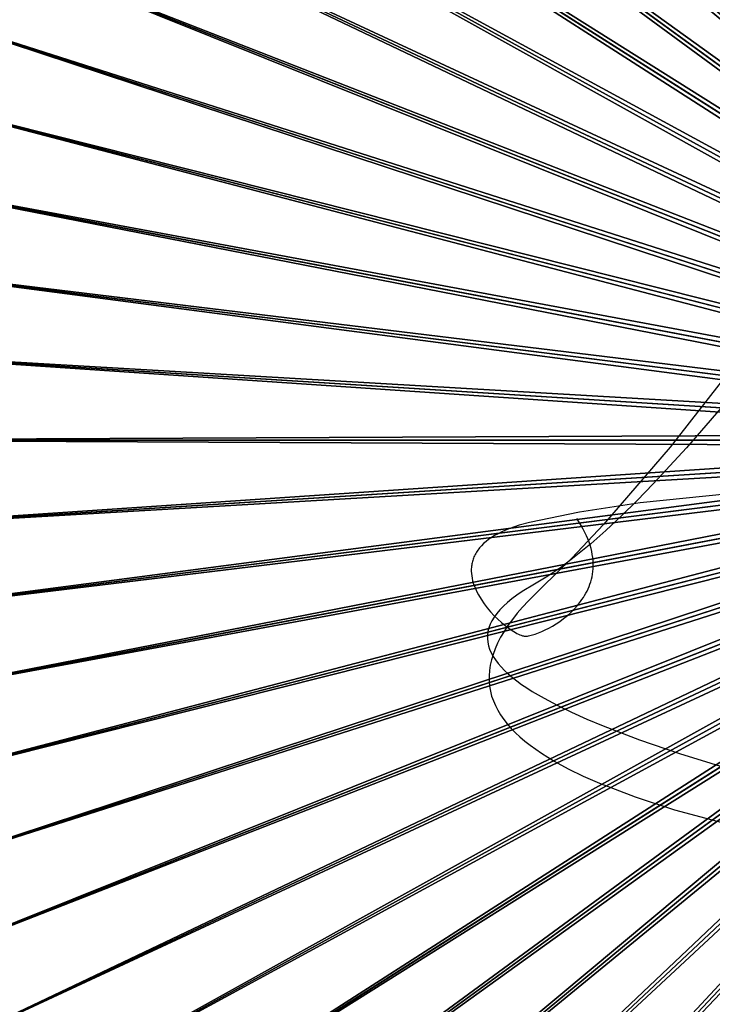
# Model space of a CAD drawing. Header units: millimetres. Extents: x -38.8 to 49.8, y -3.5 to 19.4.
# Tile 202 of 256: x -5.9 to -4.4, y -1.3 to 0.9. Entities that reach past the tile are written whole.
import ezdxf

# ---------------------------------------------------------------- set-up
doc = ezdxf.new("R2010")
doc.units = ezdxf.units.MM
doc.layers.get('0').update_dxf_attribs({"true_color": 0x5890e1})

msp = doc.modelspace()

# ---------------------------------------------------------------- linework, layer by layer
at = {"color": 34, "true_color": 0xb1581b}
for points in [[(-4.1701, 0.3965, -24.6856), (-4.492, -0.0154, -24.5329), (-4.6416, -0.1887, -24.4566), (-4.7124, -0.2639, -24.4186), (-4.7802, -0.3304, -24.3805), (-4.8096, -0.3595, -24.3623), (-4.8226, -0.3737, -24.3532), (-4.8346, -0.3877, -24.344), (-4.8454, -0.4014, -24.3349), (-4.8552, -0.415, -24.3257), (-4.864, -0.4283, -24.3165), (-4.8717, -0.4415, -24.3073), (-4.8784, -0.4544, -24.2981), (-4.884, -0.4671, -24.2889), (-4.8887, -0.4797, -24.2796), (-4.8924, -0.492, -24.2704), (-4.8951, -0.5041, -24.2611), (-4.8969, -0.5161, -24.2518), (-4.8977, -0.5278, -24.2425), (-4.8976, -0.5394, -24.2332), (-4.8965, -0.5508, -24.2239), (-4.8946, -0.562, -24.2146), (-4.8918, -0.573, -24.2052), (-4.888, -0.5838, -24.1959), (-4.8835, -0.5945, -24.1865), (-4.878, -0.605, -24.1771), (-4.8718, -0.6153, -24.1677), (-4.8647, -0.6255, -24.1583), (-4.8568, -0.6355, -24.1489), (-4.8481, -0.6454, -24.1395), (-4.8386, -0.6551, -24.1301), (-4.8284, -0.6646, -24.1207), (-4.8174, -0.674, -24.1112), (-4.8056, -0.6832, -24.1018), (-4.7799, -0.7013, -24.0828), (-4.7515, -0.7188, -24.0638), (-4.7203, -0.7358, -24.0448), (-4.6865, -0.7522, -24.0258), (-4.6502, -0.7682, -24.0067), (-4.5706, -0.7987, -23.9684), (-4.4824, -0.8276, -23.93), (-4.2833, -0.881, -23.853)], [(-4.3784, 0.0718, -28.319), (-4.4554, -0.0169, -28.2849), (-4.5299, -0.0978, -28.2466), (-4.5661, -0.135, -28.2258), (-4.6016, -0.1699, -28.2038), (-4.6362, -0.2023, -28.1805), (-4.67, -0.2321, -28.1559), (-4.7029, -0.2592, -28.1298), (-4.7349, -0.2833, -28.1024), (-4.7659, -0.3045, -28.0735), (-4.781, -0.3139, -28.0584), (-4.7958, -0.3225, -28.043), (-4.8234, -0.3391, -28.0117), (-4.8355, -0.3473, -27.9964), (-4.8466, -0.3555, -27.9812), (-4.8566, -0.3637, -27.9662), (-4.8656, -0.3719, -27.9515), (-4.8735, -0.38, -27.9369), (-4.8804, -0.3881, -27.9224), (-4.8863, -0.3962, -27.9082), (-4.8912, -0.4043, -27.8941), (-4.8952, -0.4124, -27.8802), (-4.8981, -0.4204, -27.8665), (-4.9001, -0.4284, -27.853), (-4.9012, -0.4364, -27.8396), (-4.9014, -0.4444, -27.8263), (-4.9006, -0.4524, -27.8133), (-4.8989, -0.4603, -27.8004), (-4.8963, -0.4683, -27.7876), (-4.8929, -0.4762, -27.775), (-4.8886, -0.4841, -27.7626), (-4.8835, -0.492, -27.7503), (-4.8775, -0.4999, -27.7382), (-4.8707, -0.5077, -27.7262), (-4.863, -0.5156, -27.7143), (-4.8546, -0.5234, -27.7026), (-4.8454, -0.5313, -27.691), (-4.8355, -0.5391, -27.6796), (-4.8247, -0.5469, -27.6683), (-4.8133, -0.5547, -27.6571), (-4.8011, -0.5625, -27.646), (-4.7745, -0.578, -27.6243), (-4.7452, -0.5936, -27.6031), (-4.7132, -0.6091, -27.5824), (-4.6787, -0.6245, -27.5621), (-4.6417, -0.64, -27.5422), (-4.5608, -0.6709, -27.5037), (-4.4714, -0.7018, -27.4667), (-4.2702, -0.7636, -27.3967)]]:
    msp.add_polyline3d(points, dxfattribs=at)
at = {"color": 18, "true_color": 0x000000}
for points in [[(-4.2134, -0.105, -24.3774), (-4.5593, -0.1407, -24.3766), (-4.6954, -0.1615, -24.3764), (-4.8069, -0.1844, -24.3763), (-4.8304, -0.1907, -24.3763), (-4.8511, -0.1977, -24.3764), (-4.8606, -0.2015, -24.3764), (-4.8693, -0.2054, -24.3764), (-4.8775, -0.2094, -24.3765), (-4.8851, -0.2136, -24.3765), (-4.8921, -0.2179, -24.3765), (-4.8985, -0.2224, -24.3766), (-4.9044, -0.2269, -24.3767), (-4.9097, -0.2316, -24.3767), (-4.9146, -0.2363, -24.3768), (-4.9189, -0.2412, -24.3768), (-4.9208, -0.2436, -24.3769), (-4.9227, -0.2461, -24.3769), (-4.9244, -0.2486, -24.3769), (-4.926, -0.2511, -24.377), (-4.9275, -0.2537, -24.377), (-4.9289, -0.2562, -24.3771), (-4.9302, -0.2588, -24.3771), (-4.9313, -0.2614, -24.3771), (-4.9324, -0.264, -24.3772), (-4.9333, -0.2666, -24.3772), (-4.9342, -0.2692, -24.3773), (-4.9349, -0.2718, -24.3773), (-4.9356, -0.2745, -24.3773), (-4.9361, -0.2771, -24.3774), (-4.9365, -0.2798, -24.3774), (-4.9369, -0.2824, -24.3775), (-4.9371, -0.2851, -24.3775), (-4.9373, -0.2878, -24.3776), (-4.9374, -0.2905, -24.3776), (-4.9374, -0.2932, -24.3777), (-4.9371, -0.2985, -24.3777), (-4.9365, -0.3039, -24.3778), (-4.9355, -0.3093, -24.3779), (-4.9343, -0.3147, -24.378), (-4.9328, -0.32, -24.3781), (-4.931, -0.3254, -24.3782), (-4.929, -0.3307, -24.3783), (-4.9267, -0.3359, -24.3784), (-4.9242, -0.3411, -24.3785), (-4.9215, -0.3463, -24.3786), (-4.9155, -0.3564, -24.3788), (-4.9088, -0.3662, -24.379), (-4.9016, -0.3757, -24.3792), (-4.894, -0.3847, -24.3794), (-4.886, -0.3932, -24.3796), (-4.8779, -0.4012, -24.3797), (-4.8697, -0.4086, -24.3799), (-4.8616, -0.4153, -24.38), (-4.8536, -0.4213, -24.3801), (-4.8459, -0.4266, -24.3803), (-4.8386, -0.4309, -24.3804), (-4.8351, -0.4328, -24.3804), (-4.8318, -0.4344, -24.3804), (-4.8287, -0.4358, -24.3805), (-4.8257, -0.437, -24.3805), (-4.8229, -0.4379, -24.3805), (-4.8216, -0.4382, -24.3805), (-4.8203, -0.4385, -24.3805), (-4.8191, -0.4387, -24.3805), (-4.818, -0.4389, -24.3805), (-4.8169, -0.4389, -24.3805), (-4.8159, -0.4389, -24.3805), (-4.8137, -0.4388, -24.3805), (-4.8114, -0.4386, -24.3805), (-4.8089, -0.4382, -24.3805), (-4.8063, -0.4377, -24.3805), (-4.8004, -0.4362, -24.3805), (-4.794, -0.4342, -24.3805), (-4.787, -0.4317, -24.3805), (-4.7796, -0.4287, -24.3805), (-4.7718, -0.4251, -24.3805), (-4.7638, -0.4211, -24.3805), (-4.7556, -0.4165, -24.3805), (-4.7473, -0.4114, -24.3805), (-4.7389, -0.4058, -24.3805), (-4.7306, -0.3997, -24.3805), (-4.7224, -0.3931, -24.3805), (-4.7145, -0.3859, -24.3805), (-4.7068, -0.3783, -24.3805), (-4.6995, -0.3702, -24.3805), (-4.6927, -0.3616, -24.3805), (-4.6895, -0.3571, -24.3805), (-4.6864, -0.3525, -24.3805), (-4.6835, -0.3478, -24.3805), (-4.6808, -0.343, -24.3805), (-4.6782, -0.338, -24.3805), (-4.6758, -0.3329, -24.3805), (-4.6736, -0.3277, -24.3805), (-4.6717, -0.3224, -24.3805), (-4.6699, -0.3169, -24.3805), (-4.6683, -0.3114, -24.3805), (-4.667, -0.3057, -24.3805), (-4.666, -0.2999, -24.3805), (-4.6652, -0.294, -24.3805), (-4.6647, -0.2879, -24.3805), (-4.6644, -0.2818, -24.3805), (-4.6645, -0.2755, -24.3805), (-4.6648, -0.2691, -24.3805), (-4.6654, -0.2626, -24.3805), (-4.6664, -0.256, -24.3805), (-4.6677, -0.2493, -24.3805), (-4.6693, -0.2424, -24.3805), (-4.6713, -0.2355, -24.3805), (-4.6736, -0.2284, -24.3805), (-4.6763, -0.2212, -24.3805), (-4.6794, -0.2139, -24.3805), (-4.6829, -0.2065, -24.3805), (-4.6868, -0.199, -24.3805), (-4.691, -0.1914, -24.3805), (-4.7009, -0.1758, -24.3805)], [(-4.2134, -0.105, -28.0398), (-4.5593, -0.1407, -28.039), (-4.6954, -0.1615, -28.0388), (-4.8069, -0.1844, -28.0387), (-4.8304, -0.1907, -28.0388), (-4.8511, -0.1977, -28.0388), (-4.8606, -0.2015, -28.0388), (-4.8693, -0.2054, -28.0388), (-4.8775, -0.2094, -28.0389), (-4.8851, -0.2136, -28.0389), (-4.8921, -0.2179, -28.039), (-4.8985, -0.2224, -28.039), (-4.9044, -0.2269, -28.0391), (-4.9097, -0.2316, -28.0391), (-4.9146, -0.2363, -28.0392), (-4.9189, -0.2412, -28.0393), (-4.9208, -0.2436, -28.0393), (-4.9227, -0.2461, -28.0393), (-4.9244, -0.2486, -28.0394), (-4.926, -0.2511, -28.0394), (-4.9275, -0.2537, -28.0394), (-4.9289, -0.2562, -28.0395), (-4.9302, -0.2588, -28.0395), (-4.9313, -0.2614, -28.0396), (-4.9324, -0.264, -28.0396), (-4.9333, -0.2666, -28.0396), (-4.9342, -0.2692, -28.0397), (-4.9349, -0.2718, -28.0397), (-4.9356, -0.2745, -28.0398), (-4.9361, -0.2771, -28.0398), (-4.9365, -0.2798, -28.0399), (-4.9369, -0.2824, -28.0399), (-4.9371, -0.2851, -28.0399), (-4.9373, -0.2878, -28.04), (-4.9374, -0.2905, -28.04), (-4.9374, -0.2932, -28.0401), (-4.9371, -0.2985, -28.0402), (-4.9365, -0.3039, -28.0403), (-4.9355, -0.3093, -28.0404), (-4.9343, -0.3147, -28.0405), (-4.9328, -0.32, -28.0406), (-4.931, -0.3254, -28.0407), (-4.929, -0.3307, -28.0408), (-4.9267, -0.3359, -28.0409), (-4.9242, -0.3411, -28.041), (-4.9215, -0.3463, -28.041), (-4.9155, -0.3564, -28.0412), (-4.9088, -0.3662, -28.0414), (-4.9016, -0.3757, -28.0416), (-4.894, -0.3847, -28.0418), (-4.886, -0.3932, -28.042), (-4.8779, -0.4012, -28.0421), (-4.8697, -0.4086, -28.0423), (-4.8616, -0.4153, -28.0424), (-4.8536, -0.4213, -28.0426), (-4.8459, -0.4266, -28.0427), (-4.8386, -0.4309, -28.0428), (-4.8351, -0.4328, -28.0428), (-4.8318, -0.4344, -28.0429), (-4.8287, -0.4358, -28.0429), (-4.8257, -0.437, -28.0429), (-4.8229, -0.4379, -28.0429), (-4.8216, -0.4382, -28.0429), (-4.8203, -0.4385, -28.0429), (-4.8191, -0.4387, -28.043), (-4.818, -0.4389, -28.043), (-4.8169, -0.4389, -28.043), (-4.8159, -0.4389, -28.043), (-4.8137, -0.4388, -28.043), (-4.8114, -0.4386, -28.043), (-4.8089, -0.4382, -28.043), (-4.8063, -0.4377, -28.043), (-4.8004, -0.4362, -28.043), (-4.794, -0.4342, -28.043), (-4.787, -0.4317, -28.043), (-4.7796, -0.4287, -28.043), (-4.7718, -0.4251, -28.043), (-4.7638, -0.4211, -28.043), (-4.7556, -0.4165, -28.043), (-4.7473, -0.4114, -28.043), (-4.7389, -0.4058, -28.043), (-4.7306, -0.3997, -28.043), (-4.7224, -0.3931, -28.043), (-4.7145, -0.3859, -28.043), (-4.7068, -0.3783, -28.043), (-4.6995, -0.3702, -28.043), (-4.6927, -0.3616, -28.043), (-4.6895, -0.3571, -28.043), (-4.6864, -0.3525, -28.043), (-4.6835, -0.3478, -28.043), (-4.6808, -0.343, -28.043), (-4.6782, -0.338, -28.043), (-4.6758, -0.3329, -28.043), (-4.6736, -0.3277, -28.043), (-4.6717, -0.3224, -28.043), (-4.6699, -0.3169, -28.043), (-4.6683, -0.3114, -28.043), (-4.667, -0.3057, -28.043), (-4.666, -0.2999, -28.043), (-4.6652, -0.294, -28.043), (-4.6647, -0.2879, -28.043), (-4.6644, -0.2818, -28.043), (-4.6645, -0.2755, -28.043), (-4.6648, -0.2691, -28.043), (-4.6654, -0.2626, -28.043), (-4.6664, -0.256, -28.043), (-4.6677, -0.2493, -28.043), (-4.6693, -0.2424, -28.043), (-4.6713, -0.2355, -28.043), (-4.6736, -0.2284, -28.043), (-4.6763, -0.2212, -28.043), (-4.6794, -0.2139, -28.043), (-4.6829, -0.2065, -28.043), (-4.6868, -0.199, -28.043), (-4.691, -0.1914, -28.043), (-4.7009, -0.1758, -28.043)]]:
    msp.add_polyline3d(points, dxfattribs=at)

# ---------------------------------------------------------------- meshes
at = {"color": 206, "true_color": 0x6c0888}
mesh = msp.add_polyface(dxfattribs=at)
corners = [(-3.4464, 0.0564, -10.1714), (-6.3234, 1.0062, -10.1546), (-3.4424, 0.0701, -10.1714), (-6.4038, 1.0323, -9.7854), (-3.4424, 0.0701, -9.7854), (-3.4376, 0.0835, -9.7854), (-6.2541, 1.1987, -10.1546), (-3.4376, 0.0835, -10.1714), (-6.3327, 1.2298, -9.7854), (-3.4319, 0.0966, -9.7854), (-6.1729, 1.3864, -10.1546), (-3.4319, 0.0966, -10.1714), (-6.2493, 1.4224, -9.7854), (-3.4255, 0.1093, -9.7854), (-6.08, 1.5687, -10.1546), (-3.4255, 0.1093, -10.1714), (-6.154, 1.6094, -9.7854), (-3.4182, 0.1216, -9.7854), (-5.9759, 1.7447, -10.1546), (-3.4182, 0.1216, -10.1714), (-6.0472, 1.79, -9.7854), (-3.4102, 0.1334, -9.7854), (-5.8609, 1.9139, -10.1546), (-3.4102, 0.1334, -10.1714), (-5.9292, 1.9636, -9.7854), (-3.4014, 0.1447, -9.7854), (-5.7355, 2.0756, -10.1546), (-3.4014, 0.1447, -10.1714), (-5.8006, 2.1294, -9.7854), (-3.392, 0.1553, -9.7854), (-5.6002, 2.229, -10.1546), (-3.392, 0.1553, -10.1714), (-5.6618, 2.2868, -9.7854), (-3.3819, 0.1654, -9.7854), (-5.4556, 2.3736, -10.1546), (-3.3819, 0.1654, -10.1714), (-5.5134, 2.4352, -9.7854), (-3.3712, 0.1749, -9.7854), (-5.3022, 2.5089, -10.1546), (-3.3712, 0.1749, -10.1714), (-5.356, 2.574, -9.7854), (-3.36, 0.1836, -9.7854), (-5.1405, 2.6343, -10.1546), (-3.36, 0.1836, -10.1714), (-5.1902, 2.7027, -9.7854), (-3.3482, 0.1916, -9.7854), (-5.0166, 2.8206, -9.7854), (-4.9713, 2.7493, -10.1546), (-3.3482, 0.1916, -10.1714), (-3.3359, 0.1989, -9.7854), (-4.836, 2.9274, -9.7854), (-4.7953, 2.8534, -10.1546), (-3.3359, 0.1989, -10.1714), (-3.3232, 0.2053, -9.7854), (-4.649, 3.0227, -9.7854), (-4.613, 2.9463, -10.1546), (-3.3232, 0.2053, -10.1714), (-3.3101, 0.211, -9.7854), (-4.4564, 3.1061, -9.7854), (-4.4253, 3.0275, -10.1546), (-3.3101, 0.211, -10.1714), (-3.2967, 0.2158, -9.7854), (-4.2589, 3.1772, -9.7854), (-4.2328, 3.0968, -10.1546), (-3.2967, 0.2158, -10.1714), (-3.283, 0.2198, -9.7854), (-4.0574, 3.2357, -9.7854), (-4.0364, 3.1539, -10.1546), (-3.283, 0.2198, -10.1714), (-3.2691, 0.2229, -9.7854), (-3.8526, 3.2815, -9.7854), (-3.8367, 3.1985, -10.1546), (-3.2691, 0.2229, -10.1714), (-3.255, 0.2251, -9.7854), (-3.6453, 3.3143, -9.7854), (-3.6347, 3.2305, -10.1546), (-3.255, 0.2251, -10.1714), (-3.2408, 0.2265, -9.7854), (-3.431, 3.2497, -10.1546), (-3.2408, 0.2265, -10.1714), (-3.4363, 3.3341, -9.7854), (-3.2266, 0.2269, -9.7854), (-3.2266, 3.2562, -10.1546), (-3.2266, 0.2269, -10.1714)]
mesh.append_faces([[corners[k] for k in face] for face in [(0, 1, 2), (2, 6, 7), (7, 10, 11), (11, 14, 15), (15, 18, 19), (19, 22, 23), (23, 26, 27), (27, 30, 31), (31, 34, 35), (35, 38, 39), (39, 42, 43), (44, 45, 46), (43, 47, 48), (46, 49, 50), (48, 51, 52), (50, 53, 54), (52, 55, 56), (54, 57, 58), (56, 59, 60), (58, 61, 62), (60, 63, 64), (62, 65, 66), (64, 67, 68), (66, 69, 70), (68, 71, 72), (70, 73, 74), (72, 75, 76), (76, 78, 79), (79, 82, 83)]], dxfattribs={"vtx0": -1, "color": 206})
mesh.append_faces([[corners[k] for k in face] for face in [(3, 4, 5), (8, 5, 9), (12, 9, 13), (16, 13, 17), (20, 17, 21), (24, 21, 25), (28, 25, 29), (32, 29, 33), (36, 33, 37), (40, 37, 41), (39, 38, 42), (44, 41, 45), (43, 42, 47), (46, 45, 49), (48, 47, 51), (50, 49, 53), (52, 51, 55), (54, 53, 57), (56, 55, 59), (58, 57, 61), (60, 59, 63), (62, 61, 65), (64, 63, 67), (66, 65, 69), (68, 67, 71), (70, 69, 73), (72, 71, 75), (74, 73, 77), (76, 75, 78), (80, 77, 81), (79, 78, 82)]], dxfattribs={"vtx2": -1, "color": 206})
mesh = msp.add_polyface(dxfattribs=at)
corners = [(-6.5673, 0, -9.7854), (-3.4531, 0.0142, -9.7854), (-6.5607, 0.2098, -9.7854), (-3.4535, 0, -10.1714), (-6.4828, 0, -10.1546), (-6.4763, 0.2045, -10.1546), (-3.4517, 0.0284, -9.7854), (-6.5409, 0.4187, -9.7854), (-3.4531, 0.0142, -10.1714), (-6.4571, 0.4081, -10.1546), (-3.4495, 0.0425, -9.7854), (-6.5081, 0.626, -9.7854), (-3.4517, 0.0284, -10.1714), (-6.4251, 0.6101, -10.1546), (-3.4464, 0.0564, -9.7854), (-6.4623, 0.8308, -9.7854), (-3.4495, 0.0425, -10.1714), (-6.3805, 0.8098, -10.1546), (-3.4424, 0.0701, -9.7854), (-6.4038, 1.0323, -9.7854), (-3.4464, 0.0564, -10.1714), (-6.3234, 1.0062, -10.1546), (-3.4376, 0.0835, -9.7854), (-6.3327, 1.2298, -9.7854), (-3.4424, 0.0701, -10.1714), (-6.2541, 1.1987, -10.1546), (-3.4319, 0.0966, -9.7854), (-6.2493, 1.4224, -9.7854), (-3.4376, 0.0835, -10.1714), (-6.1729, 1.3864, -10.1546), (-3.4255, 0.1093, -9.7854), (-6.154, 1.6094, -9.7854), (-3.4319, 0.0966, -10.1714), (-6.08, 1.5687, -10.1546), (-3.4182, 0.1216, -9.7854), (-6.0472, 1.79, -9.7854), (-3.4255, 0.1093, -10.1714), (-5.9759, 1.7447, -10.1546), (-6.0798, 1.8107, -9.7881), (-5.9505, 1.9791, -9.7866), (-5.9604, 1.9863, -9.7881), (-6.0694, 1.8041, -9.7866), (-5.9401, 1.9715, -9.7857), (-6.0586, 1.7972, -9.7857), (-5.9292, 1.9636, -9.7854), (-3.4102, 0.1334, -9.7854), (-3.4182, 0.1216, -10.1714), (-5.8609, 1.9139, -10.1546), (-6.0615, 1.7991, -10.408), (-5.9429, 1.9735, -10.408), (-5.9156, 1.9537, -12.6111), (-6.0407, 2.0446, -9.8368), (-6.0355, 2.0408, -9.8303), (-5.9018, 2.2131, -9.8303), (-6.0298, 2.0367, -9.8241), (-5.8964, 2.2087, -9.8241), (-6.0238, 2.0323, -9.8183), (-5.8907, 2.2039, -9.8183), (-6.0174, 2.0276, -9.813), (-5.8845, 2.1988, -9.813), (-6.0105, 2.0226, -9.808), (-5.878, 2.1935, -9.808), (-6.0033, 2.0174, -9.8035), (-5.8711, 2.1877, -9.8035), (-5.9956, 2.0118, -9.7994), (-5.8638, 2.1817, -9.7994), (-5.9875, 2.0059, -9.7958), (-5.8561, 2.1753, -9.7958), (-5.9789, 1.9997, -9.7927), (-5.8479, 2.1686, -9.7927), (-5.9699, 1.9931, -9.7902), (-5.8393, 2.1615, -9.7902), (-5.8303, 2.154, -9.7881), (-5.8209, 2.1462, -9.7866), (-5.811, 2.138, -9.7857), (-5.8006, 2.1294, -9.7854), (-3.4014, 0.1447, -9.7854), (-3.4102, 0.1334, -10.1714), (-5.7355, 2.0756, -10.1546), (-5.8136, 2.1402, -10.408), (-5.7876, 2.1186, -12.6111), (-6.0796, 2.0729, -12.7647), (-5.9438, 2.2479, -12.7647), (-3.392, 0.1553, -9.7854), (-5.6618, 2.2868, -9.7854), (-3.4014, 0.1447, -10.1714), (-5.6002, 2.229, -10.1546), (-3.3819, 0.1654, -9.7854), (-5.5134, 2.4352, -9.7854), (-3.392, 0.1553, -10.1714), (-5.4556, 2.3736, -10.1546), (-3.3712, 0.1749, -9.7854), (-5.356, 2.574, -9.7854), (-3.3819, 0.1654, -10.1714), (-5.3022, 2.5089, -10.1546), (-3.36, 0.1836, -9.7854), (-5.1902, 2.7027, -9.7854)]
mesh.append_faces([[corners[k] for k in face] for face in [(0, 1, 2), (2, 6, 7), (7, 10, 11), (11, 14, 15), (15, 18, 19), (19, 22, 23), (23, 26, 27), (27, 30, 31), (31, 34, 35), (38, 39, 40), (41, 42, 39), (43, 44, 42), (35, 45, 44), (37, 49, 47), (48, 50, 49), (70, 72, 71), (40, 73, 72), (39, 74, 73), (42, 75, 74), (44, 76, 75), (47, 79, 78), (49, 80, 79), (50, 82, 80), (75, 83, 84), (84, 87, 88), (88, 91, 92), (92, 95, 96)]], dxfattribs={"vtx0": -1, "color": 206})
mesh.append_faces([[corners[k] for k in face] for face in [(3, 4, 5), (8, 5, 9), (12, 9, 13), (16, 13, 17), (20, 17, 21), (24, 21, 25), (28, 25, 29), (32, 29, 33), (36, 33, 37), (46, 37, 47), (37, 48, 49), (51, 52, 53), (52, 54, 55), (54, 56, 57), (56, 58, 59), (58, 60, 61), (60, 62, 63), (62, 64, 65), (64, 66, 67), (66, 68, 69), (68, 70, 71), (70, 40, 72), (40, 39, 73), (39, 42, 74), (42, 44, 75), (77, 47, 78), (47, 49, 79), (49, 50, 80), (50, 81, 82), (85, 78, 86), (89, 86, 90), (93, 90, 94)]], dxfattribs={"vtx2": -1, "color": 206})
mesh = msp.add_polyface(dxfattribs=at)
corners = [(-6.5673, 0, -9.7854), (-3.4535, 0, -9.7854), (-3.4531, 0.0142, -9.7854), (-3.4535, 0, -10.1714), (-3.4531, 0.0142, -10.1714), (-6.4763, 0.2045, -10.1546), (-6.5607, 0.2098, -9.7854), (-3.4517, 0.0284, -9.7854), (-3.4517, 0.0284, -10.1714), (-6.4571, 0.4081, -10.1546), (-6.5409, 0.4187, -9.7854), (-3.4495, 0.0425, -9.7854), (-3.4495, 0.0425, -10.1714), (-6.4251, 0.6101, -10.1546), (-6.5081, 0.626, -9.7854), (-3.4464, 0.0564, -9.7854), (-3.4464, 0.0564, -10.1714), (-6.3805, 0.8098, -10.1546), (-6.4623, 0.8308, -9.7854), (-3.4424, 0.0701, -9.7854), (-3.4424, 0.0701, -10.1714), (-3.4376, 0.0835, -10.1714), (-3.4376, 0.0835, -9.7854), (-3.4319, 0.0966, -10.1714), (-3.4319, 0.0966, -9.7854), (-3.4255, 0.1093, -10.1714), (-3.4255, 0.1093, -9.7854), (-3.4182, 0.1216, -10.1714), (-3.4182, 0.1216, -9.7854), (-3.4102, 0.1334, -10.1714), (-3.4102, 0.1334, -9.7854), (-3.4014, 0.1447, -10.1714), (-3.4014, 0.1447, -9.7854), (-3.392, 0.1553, -10.1714), (-3.392, 0.1553, -9.7854), (-3.3819, 0.1654, -10.1714), (-3.3819, 0.1654, -9.7854), (-3.3712, 0.1749, -10.1714), (-3.3712, 0.1749, -9.7854), (-3.36, 0.1836, -10.1714), (-3.36, 0.1836, -9.7854), (-3.3482, 0.1916, -10.1714), (-3.3482, 0.1916, -9.7854), (-3.3359, 0.1989, -10.1714), (-3.3359, 0.1989, -9.7854), (-3.3232, 0.2053, -10.1714), (-3.3232, 0.2053, -9.7854), (-3.3101, 0.211, -10.1714), (-3.3101, 0.211, -9.7854), (-3.2967, 0.2158, -10.1714), (-3.2967, 0.2158, -9.7854), (-3.283, 0.2198, -10.1714), (-3.283, 0.2198, -9.7854), (-3.2691, 0.2229, -10.1714), (-3.2691, 0.2229, -9.7854), (-3.255, 0.2251, -10.1714), (-3.255, 0.2251, -9.7854), (-3.2408, 0.2265, -10.1714), (-3.2408, 0.2265, -9.7854), (-3.2266, 0.2269, -10.1714), (-3.2266, 0.2269, -9.7854)]
mesh.append_faces([[corners[k] for k in face] for face in [(1, 4, 2), (3, 5, 4), (2, 8, 7), (4, 9, 8), (7, 12, 11), (8, 13, 12), (11, 16, 15), (12, 17, 16), (15, 20, 19), (19, 21, 22), (22, 23, 24), (24, 25, 26), (26, 27, 28), (28, 29, 30), (30, 31, 32), (32, 33, 34), (34, 35, 36), (36, 37, 38), (38, 39, 40), (40, 41, 42), (42, 43, 44), (44, 45, 46), (46, 47, 48), (48, 49, 50), (50, 51, 52), (52, 53, 54), (54, 55, 56), (56, 57, 58), (58, 59, 60)]], dxfattribs={"vtx0": -1, "color": 206})
mesh.append_faces([[corners[k] for k in face] for face in [(0, 1, 2), (1, 3, 4), (6, 2, 7), (2, 4, 8), (10, 7, 11), (7, 8, 12), (14, 11, 15), (11, 12, 16), (18, 15, 19), (15, 16, 20), (19, 20, 21), (22, 21, 23), (24, 23, 25), (26, 25, 27), (28, 27, 29), (30, 29, 31), (32, 31, 33), (34, 33, 35), (36, 35, 37), (38, 37, 39), (40, 39, 41), (42, 41, 43), (44, 43, 45), (46, 45, 47), (48, 47, 49), (50, 49, 51), (52, 51, 53), (54, 53, 55), (56, 55, 57), (58, 57, 59)]], dxfattribs={"vtx2": -1, "color": 206})
mesh = msp.add_polyface(dxfattribs=at)
corners = [(-6.5755, -0.8599, -9.8183), (-6.6151, -0.6464, -9.813), (-6.6229, -0.6479, -9.8183), (-6.5678, -0.8579, -9.813), (-6.6068, -0.6448, -9.808), (-6.5596, -0.8558, -9.808), (-6.5979, -0.6431, -9.8035), (-6.5509, -0.8535, -9.8035), (-6.5886, -0.6413, -9.7994), (-6.5417, -0.8512, -9.7994), (-6.5788, -0.6395, -9.7958), (-6.532, -0.8487, -9.7958), (-6.5684, -0.6375, -9.7927), (-6.5218, -0.8461, -9.7927), (-6.5575, -0.6354, -9.7902), (-6.511, -0.8433, -9.7902), (-6.546, -0.6332, -9.7881), (-6.4997, -0.8404, -9.7881), (-6.5339, -0.6309, -9.7866), (-6.4878, -0.8373, -9.7866), (-6.5213, -0.6285, -9.7857), (-6.4753, -0.8341, -9.7857), (-6.5081, -0.626, -9.7854), (-6.3805, -0.8098, -10.1546), (-6.5247, -0.6291, -10.408), (-6.4251, -0.6101, -10.1546), (-6.4787, -0.835, -10.408), (-6.4915, -0.6228, -12.6111), (-6.4459, -0.8266, -12.6111), (-6.6907, -0.6608, -12.7647), (-6.6223, -0.429, -9.7994), (-6.6123, -0.4277, -9.7958), (-6.6018, -0.4264, -9.7927), (-6.5908, -0.425, -9.7902), (-6.5792, -0.4235, -9.7881), (-6.567, -0.422, -9.7866), (-6.5543, -0.4204, -9.7857), (-6.5409, -0.4187, -9.7854), (-6.5577, -0.4208, -10.408), (-6.4571, -0.4081, -10.1546), (-6.5241, -0.4166, -12.6111), (-6.7253, -0.442, -12.7647), (-6.6108, -0.2129, -9.7902), (-6.5992, -0.2122, -9.7881), (-6.5869, -0.2114, -9.7866), (-6.5741, -0.2106, -9.7857), (-6.5607, -0.2098, -9.7854), (-3.4531, -0.0143, -9.7854), (-6.5775, -0.2108, -10.408), (-6.4763, -0.2045, -10.1546), (-6.5438, -0.2087, -12.6111), (-6.7462, -0.2214, -12.7647), (-6.6058, 0, -9.7881), (-6.5936, 0, -9.7866), (-6.5807, 0, -9.7857), (-6.5673, 0, -9.7854), (-3.4535, 0, -9.7854), (-6.5842, 0, -10.408), (-6.4828, 0, -10.1546), (-6.5504, 0, -12.6111)]
mesh.append_faces([[corners[k] for k in face] for face in [(0, 1, 2), (3, 4, 1), (5, 6, 4), (7, 8, 6), (9, 10, 8), (11, 12, 10), (13, 14, 12), (15, 16, 14), (17, 18, 16), (19, 20, 18), (21, 22, 20), (23, 24, 25), (26, 27, 24), (28, 29, 27), (10, 32, 31), (12, 33, 32), (14, 34, 33), (16, 35, 34), (18, 36, 35), (20, 37, 36), (25, 38, 39), (24, 40, 38), (27, 41, 40), (33, 43, 42), (34, 44, 43), (35, 45, 44), (36, 46, 45), (37, 47, 46), (39, 48, 49), (38, 50, 48), (40, 51, 50), (43, 53, 52), (44, 54, 53), (45, 55, 54), (46, 56, 55), (49, 57, 58), (48, 59, 57)]], dxfattribs={"vtx0": -1, "color": 206})
mesh.append_faces([[corners[k] for k in face] for face in [(6, 8, 30), (8, 10, 31), (10, 12, 32), (12, 14, 33), (14, 16, 34), (16, 18, 35), (18, 20, 36), (20, 22, 37), (25, 24, 38), (24, 27, 40), (32, 33, 42), (33, 34, 43), (34, 35, 44), (35, 36, 45), (36, 37, 46), (39, 38, 48), (38, 40, 50), (42, 43, 52), (43, 44, 53), (44, 45, 54), (45, 46, 55), (49, 48, 57), (48, 50, 59)]], dxfattribs={"vtx2": -1, "color": 206})
mesh = msp.add_polyface(dxfattribs=at)
corners = [(-4.2589, -3.1772, -9.7854), (-3.2967, -0.2158, -9.7854), (-3.3101, -0.211, -9.7854), (-3.2967, -0.2158, -10.1714), (-4.4253, -3.0275, -10.1546), (-3.3101, -0.211, -10.1714), (-4.4564, -3.1061, -9.7854), (-3.3232, -0.2053, -9.7854), (-4.613, -2.9463, -10.1546), (-3.3232, -0.2053, -10.1714), (-4.649, -3.0227, -9.7854), (-3.3359, -0.1989, -9.7854), (-4.7953, -2.8534, -10.1546), (-3.3359, -0.1989, -10.1714), (-4.836, -2.9274, -9.7854), (-3.3482, -0.1916, -9.7854), (-4.9713, -2.7493, -10.1546), (-3.3482, -0.1916, -10.1714), (-5.0166, -2.8206, -9.7854), (-3.36, -0.1836, -9.7854), (-5.1405, -2.6343, -10.1546), (-3.36, -0.1836, -10.1714), (-5.1902, -2.7027, -9.7854), (-3.3712, -0.1749, -9.7854), (-5.3022, -2.5089, -10.1546), (-3.3712, -0.1749, -10.1714), (-5.356, -2.574, -9.7854), (-3.3819, -0.1654, -9.7854), (-5.4556, -2.3736, -10.1546), (-3.3819, -0.1654, -10.1714), (-5.5134, -2.4352, -9.7854), (-3.392, -0.1554, -9.7854), (-5.6002, -2.229, -10.1546), (-3.392, -0.1554, -10.1714), (-5.6618, -2.2868, -9.7854), (-3.4014, -0.1447, -9.7854), (-5.7355, -2.0756, -10.1546), (-3.4014, -0.1447, -10.1714), (-5.8006, -2.1294, -9.7854), (-3.4102, -0.1334, -9.7854), (-5.8609, -1.9139, -10.1546), (-3.4102, -0.1334, -10.1714), (-5.9292, -1.9636, -9.7854), (-3.4182, -0.1216, -9.7854), (-6.0472, -1.79, -9.7854), (-5.9759, -1.7447, -10.1546), (-3.4182, -0.1216, -10.1714), (-3.4255, -0.1093, -9.7854), (-6.154, -1.6094, -9.7854), (-6.08, -1.5687, -10.1546), (-3.4255, -0.1093, -10.1714), (-3.4319, -0.0966, -9.7854), (-6.2493, -1.4224, -9.7854), (-6.1729, -1.3864, -10.1546), (-3.4319, -0.0966, -10.1714), (-3.4376, -0.0835, -9.7854), (-6.3327, -1.2298, -9.7854), (-6.2541, -1.1987, -10.1546), (-3.4376, -0.0835, -10.1714), (-3.4424, -0.0701, -9.7854), (-6.4038, -1.0323, -9.7854), (-6.3234, -1.0062, -10.1546), (-3.4424, -0.0701, -10.1714), (-3.4464, -0.0564, -9.7854), (-6.4623, -0.8308, -9.7854), (-6.3805, -0.8098, -10.1546), (-3.4464, -0.0564, -10.1714), (-3.4495, -0.0425, -9.7854), (-6.5081, -0.626, -9.7854), (-6.4251, -0.6101, -10.1546), (-3.4495, -0.0425, -10.1714), (-3.4517, -0.0284, -9.7854), (-6.5409, -0.4187, -9.7854), (-6.4571, -0.4081, -10.1546), (-3.4517, -0.0284, -10.1714), (-3.4531, -0.0143, -9.7854), (-6.4763, -0.2045, -10.1546), (-3.4531, -0.0143, -10.1714), (-6.5607, -0.2098, -9.7854), (-3.4535, 0, -9.7854), (-6.4828, 0, -10.1546), (-3.4535, 0, -10.1714)]
mesh.append_faces([[corners[k] for k in face] for face in [(3, 4, 5), (5, 8, 9), (9, 12, 13), (13, 16, 17), (17, 20, 21), (21, 24, 25), (25, 28, 29), (29, 32, 33), (33, 36, 37), (37, 40, 41), (42, 43, 44), (41, 45, 46), (44, 47, 48), (46, 49, 50), (48, 51, 52), (50, 53, 54), (52, 55, 56), (54, 57, 58), (56, 59, 60), (58, 61, 62), (60, 63, 64), (62, 65, 66), (64, 67, 68), (66, 69, 70), (68, 71, 72), (70, 73, 74), (74, 76, 77), (77, 80, 81)]], dxfattribs={"vtx0": -1, "color": 206})
mesh.append_faces([[corners[k] for k in face] for face in [(0, 1, 2), (6, 2, 7), (10, 7, 11), (14, 11, 15), (18, 15, 19), (22, 19, 23), (26, 23, 27), (30, 27, 31), (34, 31, 35), (38, 35, 39), (37, 36, 40), (42, 39, 43), (41, 40, 45), (44, 43, 47), (46, 45, 49), (48, 47, 51), (50, 49, 53), (52, 51, 55), (54, 53, 57), (56, 55, 59), (58, 57, 61), (60, 59, 63), (62, 61, 65), (64, 63, 67), (66, 65, 69), (68, 67, 71), (70, 69, 73), (72, 71, 75), (74, 73, 76), (78, 75, 79), (77, 76, 80)]], dxfattribs={"vtx2": -1, "color": 206})
mesh = msp.add_polyface(dxfattribs=at)
corners = [(-3.2266, -3.3407, -9.7854), (-3.2408, -0.2265, -9.7854), (-3.4363, -3.3341, -9.7854), (-3.2266, -0.2269, -10.1714), (-3.2266, -3.2562, -10.1546), (-3.431, -3.2497, -10.1546), (-3.255, -0.2252, -9.7854), (-3.6453, -3.3143, -9.7854), (-3.2408, -0.2265, -10.1714), (-3.6347, -3.2305, -10.1546), (-3.2691, -0.2229, -9.7854), (-3.8526, -3.2815, -9.7854), (-3.255, -0.2252, -10.1714), (-3.8367, -3.1985, -10.1546), (-3.283, -0.2198, -9.7854), (-4.0574, -3.2357, -9.7854), (-3.2691, -0.2229, -10.1714), (-4.0364, -3.1539, -10.1546), (-3.2967, -0.2158, -9.7854), (-4.2589, -3.1772, -9.7854), (-3.283, -0.2198, -10.1714), (-4.2328, -3.0968, -10.1546), (-3.3101, -0.211, -9.7854), (-4.4564, -3.1061, -9.7854), (-3.2967, -0.2158, -10.1714), (-4.4253, -3.0275, -10.1546), (-3.3232, -0.2053, -9.7854), (-4.649, -3.0227, -9.7854), (-3.3101, -0.211, -10.1714), (-4.613, -2.9463, -10.1546), (-3.3359, -0.1989, -9.7854), (-4.836, -2.9274, -9.7854), (-3.3232, -0.2053, -10.1714), (-4.7953, -2.8534, -10.1546), (-3.3482, -0.1916, -9.7854), (-5.0166, -2.8206, -9.7854), (-3.3359, -0.1989, -10.1714), (-4.9713, -2.7493, -10.1546), (-5.0373, -2.8532, -9.7881), (-5.2056, -2.7239, -9.7866), (-5.2129, -2.7339, -9.7881), (-5.0307, -2.8428, -9.7866), (-5.1981, -2.7135, -9.7857), (-5.0238, -2.832, -9.7857), (-5.1902, -2.7027, -9.7854), (-3.36, -0.1836, -9.7854), (-3.3482, -0.1916, -10.1714), (-5.1405, -2.6343, -10.1546), (-5.0257, -2.8349, -10.408), (-5.2001, -2.7163, -10.408), (-5.1803, -2.689, -12.6111), (-5.2712, -2.8141, -9.8368), (-5.2674, -2.8089, -9.8303), (-5.4397, -2.6752, -9.8303), (-5.2633, -2.8032, -9.8241), (-5.4353, -2.6698, -9.8241), (-5.2589, -2.7972, -9.8183), (-5.4305, -2.6641, -9.8183), (-5.2542, -2.7908, -9.813), (-5.4254, -2.658, -9.813), (-5.2492, -2.7839, -9.808), (-5.42, -2.6514, -9.808), (-5.244, -2.7767, -9.8035), (-5.4143, -2.6445, -9.8035), (-5.2384, -2.769, -9.7994), (-5.4083, -2.6372, -9.7994), (-5.2325, -2.7609, -9.7958), (-5.4019, -2.6295, -9.7958), (-5.2263, -2.7523, -9.7927), (-5.3951, -2.6213, -9.7927), (-5.2197, -2.7433, -9.7902), (-5.388, -2.6128, -9.7902), (-5.3806, -2.6037, -9.7881), (-5.3728, -2.5943, -9.7866), (-5.3646, -2.5844, -9.7857), (-5.356, -2.574, -9.7854), (-3.3712, -0.1749, -9.7854), (-3.36, -0.1836, -10.1714), (-5.3022, -2.5089, -10.1546), (-5.3668, -2.587, -10.408), (-5.3452, -2.561, -12.6111), (-5.2994, -2.853, -12.7647), (-5.4745, -2.7173, -12.7647), (-3.3819, -0.1654, -9.7854), (-5.5134, -2.4352, -9.7854), (-3.3712, -0.1749, -10.1714), (-5.4556, -2.3736, -10.1546), (-3.392, -0.1554, -9.7854), (-5.6618, -2.2868, -9.7854), (-3.3819, -0.1654, -10.1714), (-5.6002, -2.229, -10.1546), (-3.4014, -0.1447, -9.7854), (-5.8006, -2.1294, -9.7854), (-3.392, -0.1554, -10.1714), (-5.7355, -2.0756, -10.1546), (-3.4102, -0.1334, -9.7854), (-5.9292, -1.9636, -9.7854)]
mesh.append_faces([[corners[k] for k in face] for face in [(0, 1, 2), (2, 6, 7), (7, 10, 11), (11, 14, 15), (15, 18, 19), (19, 22, 23), (23, 26, 27), (27, 30, 31), (31, 34, 35), (38, 39, 40), (41, 42, 39), (43, 44, 42), (35, 45, 44), (37, 49, 47), (48, 50, 49), (68, 71, 69), (70, 72, 71), (40, 73, 72), (39, 74, 73), (42, 75, 74), (44, 76, 75), (47, 79, 78), (49, 80, 79), (50, 82, 80), (75, 83, 84), (84, 87, 88), (88, 91, 92), (92, 95, 96)]], dxfattribs={"vtx0": -1, "color": 206})
mesh.append_faces([[corners[k] for k in face] for face in [(3, 4, 5), (8, 5, 9), (12, 9, 13), (16, 13, 17), (20, 17, 21), (24, 21, 25), (28, 25, 29), (32, 29, 33), (36, 33, 37), (46, 37, 47), (37, 48, 49), (51, 52, 53), (52, 54, 55), (54, 56, 57), (56, 58, 59), (58, 60, 61), (60, 62, 63), (62, 64, 65), (64, 66, 67), (66, 68, 69), (68, 70, 71), (70, 40, 72), (40, 39, 73), (39, 42, 74), (42, 44, 75), (77, 47, 78), (47, 49, 79), (49, 50, 80), (50, 81, 82), (85, 78, 86), (89, 86, 90), (93, 90, 94)]], dxfattribs={"vtx2": -1, "color": 206})

doc.saveas('drawing.dxf')
